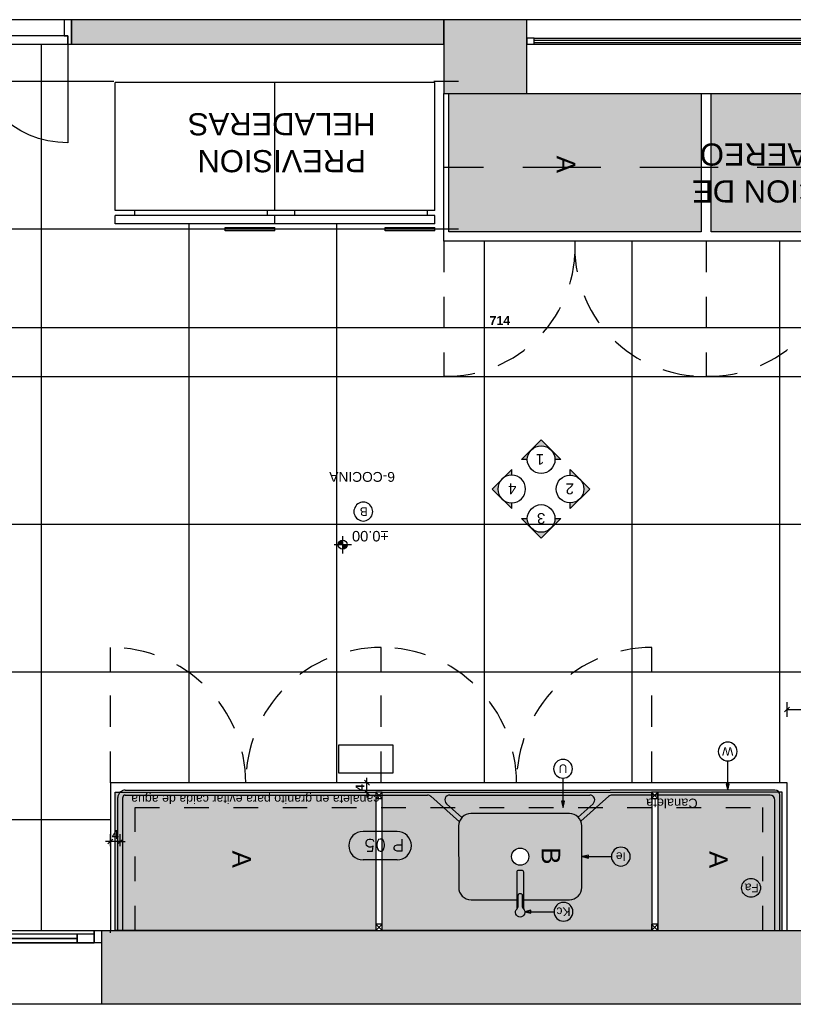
# Model space of a CAD drawing. Header units: millimetres. Extents: x -989 to -850, y -581 to -509.
# Tile 18 of 52: x -962.25 to -959.11, y -576.64 to -572.64. Entities that reach past the tile are written whole.
import ezdxf
from ezdxf.enums import TextEntityAlignment as Align

# ---------------------------------------------------------------- set-up
doc = ezdxf.new("R2010")
doc.units = ezdxf.units.MM
doc.header["$LTSCALE"] = 0.2
doc.set_wipeout_variables(frame=1)
for name, pattern in [('A-AP-PMS-100-07$0$A-PE-CD8_2015-UNIDAD TIPO$0$HIDDEN2', [0.1875, 0.125, -0.0625]), ('HIDDEN', [0.375, 0.25, -0.125]), ('HIDDEN2', [4.7625, 3.175, -1.5875])]:
    doc.linetypes.add(name, pattern=pattern)
for name, color, linetype in [('A Aluminio', 5, 'Continuous'), ('A HATCH MURO ALB', 252, 'Continuous'), ('A MURO', 1, 'Continuous'), ('A PAVIMENTO', 8, 'Continuous'), ('A TABIQUE', 2, 'Continuous'), ('A-ABER', 1, 'Continuous'), ('A-ABER-SERV', 9, 'Continuous'), ('A-ALBA-0', 253, 'Continuous'), ('A-ALBA-1', 1, 'Continuous'), ('A-ALBA-4', 6, 'Continuous'), ('A-ANNO-SIMB @ 20', 2, 'Continuous'), ('A-ANOT-COTA-PARC', 1, 'Continuous'), ('A-ANOT-NIVL', 2, 'Continuous'), ('A-ANOT-NIVL @ 20', 2, 'Continuous'), ('A-ANOT-TGRL', 1, 'Continuous'), ('A-ANOT-TTEC', 1, 'Continuous'), ('A-AP-PMS-100-07$0$A-ALBA-1', 1, 'Continuous'), ('A-EQPM-FIJO', 1, 'Continuous'), ('A-EQPM-MOVL', 8, 'Continuous'), ('A-EQPM-SANI', 1, 'Continuous'), ('A-MURO-HATC', 252, 'Continuous'), ('TXT COTA', 3, 'Continuous'), ('TXT PLANILLAS', 3, 'Continuous'), ('TXT TERMINACIONES', 3, 'Continuous')]:
    doc.layers.add(name, color=color, linetype=linetype)
doc.styles.add('BIS estudio', font='swissl.ttf')
doc.styles.add('BIS-ANOT', font='swiss.ttf')
doc.styles.add('BIS-COTA', font='swissb.ttf')
doc.styles.add('BIS-TXT', font='swiss.ttf')
doc.styles.add('E5-100', font='micross.ttf')
doc.styles.add('ROMANS', font='romans.shx')
doc.dimstyles.new('BIS-COTA-PARC', dxfattribs={"dimscale": 0, "dimtxt": 0.0018, "dimasz": 0.001, "dimexe": 0.0015, "dimexo": 0, "dimgap": 0.0005, "dimtad": 1, "dimdec": 0, "dimlfac": 100, "dimzin": 9, "dimdsep": 46, "dimtxsty": 'BIS-COTA', "dimblk": 'OBLIQUE', "dimcen": 2.5, "dimclrd": 256, "dimclre": 251, "dimclrt": 2, "dimadec": 1, "dimazin": 2, "dimtfac": 1, "dimtdec": 0, "dimtix": 1, "dimtmove": 2, "dimatfit": 3, "dimldrblk": 'DOT', "dimfxl": 0.0015, "dimfxlon": 1, "dimtolj": 1, "dimtzin": 0, "dimarcsym": 0})

# ---------------------------------------------------------------- blocks, each defined once
blk = doc.blocks.new('A18 p')
at = {"linetype": 'ByBlock'}
for p, q in [((0.03, 0.025), (1.27, 0.025)), ((0.03, 0), (1.27, 0))]:
    blk.add_line(p, q, dxfattribs=at)
at = {"color": 8, "linetype": 'ByBlock'}
for p, q in [((0.03, 0.0175), (1.27, 0.0175)), ((0.03, 0.0075), (1.27, 0.0075))]:
    blk.add_line(p, q, dxfattribs=at)
at = {"linetype": 'HIDDEN'}
for points in [[(0.03, 0), (0, 0), (0, 0.025), (0.03, 0.025)], [(1.3, 0), (1.27, 0), (1.27, 0.025), (1.3, 0.025)]]:
    blk.add_lwpolyline(points, close=True, dxfattribs=at)
blk = doc.blocks.new('E HELADERA')
at = {"linetype": 'Continuous'}
for p, q in [((1061.5272, 765.9498), (1061.5272, 765.9355)), ((1061.5272, 765.9498), (1061.73, 765.9498)), ((1061.73, 765.9355), (1061.5272, 765.9355)), ((1061.5272, 765.9215), (1062.1772, 765.9215)), ((1061.5272, 765.9215), (1061.5272, 765.8865)), ((1061.73, 765.9498), (1061.73, 765.9355)), ((1062.1772, 765.9215), (1062.1772, 765.8865)), ((1061.5272, 765.8865), (1062.1772, 765.8865)), ((1061.5572, 765.8865), (1061.5572, 765.8665)), ((1062.0972, 765.8865), (1062.0972, 765.8665)), ((1061.5272, 765.8665), (1062.1772, 765.8665)), ((1061.5272, 765.8665), (1061.5272, 765.3465)), ((1062.1772, 765.8665), (1062.1772, 765.3465)), ((1061.5272, 765.3465), (1062.1772, 765.3465))]:
    blk.add_line(p, q, dxfattribs=at)
blk = doc.blocks.new('AIP-PUERTA DOBLE COCINA PL')
for points in [[(0, 0), (0.03, 0), (0.03, 0.065), (0.015, 0.065), (0.015, 0.1), (0, 0.1), (0, 0)], [(1.3, 0), (1.27, 0), (1.27, 0.065), (1.285, 0.065), (1.285, 0.1), (1.3, 0.1), (1.3, 0)]]:
    blk.add_lwpolyline(points)
for points in [[(0.015, 0.065), (0.015, 0.1), (0.885, 0.1), (0.885, 0.065)], [(0.885, 0.065), (0.885, 0.1), (1.285, 0.1), (1.285, 0.065)]]:
    blk.add_lwpolyline(points, close=True)
at = {"layer": 'A-ABER-SERV', "color": 9, "linetype": 'HIDDEN2'}
for p, q in [((0.015, 0.1), (0.015, 0.97)), ((1.285, 0.1), (1.285, 0.5))]:
    blk.add_line(p, q, dxfattribs=at)
for centre, radius, start, end in [((0.015, 0.1), 0.87, 0, 90), ((1.285, 0.1), 0.4, 90, 180)]:
    blk.add_arc(centre, radius, start, end, dxfattribs=at)
blk = doc.blocks.new('*U102')
h = blk.add_hatch(color=8)
h.paths.add_polyline_path([(-0.00453, 0), (-0.0032, 0, -0.198912), (-0.00226, 0.00226)])
h.paths.add_polyline_path([(0.00226, 0.00226), (0, 0.00453), (-0.00226, 0.00226, -0.414214)])
h.paths.add_polyline_path([(0.00226, 0.00226, -0.198912), (0.0032, 0), (0.00453, 0)])
at = {"color": 3}
blk.add_lwpolyline([(-0.0032, 0), (-0.00453, 0), (0, 0.00453), (0.00453, 0), (0.0032, 0)], dxfattribs=at)
blk.add_circle((0, 0), 0.0032, dxfattribs=at)
at = {"style": 'E5-100'}
blk.add_attdef('1', text='', height=0.0025, dxfattribs=at).set_placement((0, 0), align=Align.MIDDLE_CENTER)
blk = doc.blocks.new('*U104')
h = blk.add_hatch(color=8)
h.paths.add_polyline_path([(0.00453, 0), (0.0032, 0, -0.198912), (0.00226, -0.00226)])
h.paths.add_polyline_path([(-0.00226, -0.00226), (0, -0.00453), (0.00226, -0.00226, -0.414214)])
h.paths.add_polyline_path([(-0.00226, -0.00226, -0.198912), (-0.0032, 0), (-0.00453, 0)])
at = {"color": 3}
blk.add_lwpolyline([(0.0032, 0), (0.00453, 0), (0, -0.00453), (-0.00453, 0), (-0.0032, 0)], dxfattribs=at)
blk.add_circle((0, 0), 0.0032, dxfattribs=at)
at = {"style": 'E5-100'}
blk.add_attdef('1', text='', height=0.0025, dxfattribs=at).set_placement((0, 0), align=Align.MIDDLE_CENTER)
blk = doc.blocks.new('*U103')
h = blk.add_hatch(color=8)
h.paths.add_polyline_path([(0, 0.00453), (0, 0.0032, -0.198912), (0.00226, 0.00226)])
h.paths.add_polyline_path([(0.00226, -0.00226), (0.00453, 0), (0.00226, 0.00226, -0.414214)])
h.paths.add_polyline_path([(0.00226, -0.00226, -0.198912), (0, -0.0032), (0, -0.00453)])
at = {"color": 3}
blk.add_lwpolyline([(0, 0.0032), (0, 0.00453), (0.00453, 0), (0, -0.00453), (0, -0.0032)], dxfattribs=at)
blk.add_circle((0, 0), 0.0032, dxfattribs=at)
at = {"style": 'E5-100'}
blk.add_attdef('1', text='', height=0.0025, dxfattribs=at).set_placement((0, 0), align=Align.MIDDLE_CENTER)
blk = doc.blocks.new('Nivel planimétrico')
h = blk.add_hatch(color=256)
h.paths.add_polyline_path([(0, 0.00093, 0.414214), (-0.00093, 0), (0, 0)])
h.paths.add_polyline_path([(0.00093, 0), (0, 0), (0, -0.00093, 0.414214)])
for p, q in [((0.00176, 0), (-0.00176, 0)), ((0, -0.00176), (0, 0.00176))]:
    blk.add_line(p, q)
blk.add_circle((0, 0), 0.000927)
at = {"style": 'BIS estudio'}
for tag, height, p in [('NIVEL', 0.0015, (0.00532, 0.00079)), ('NPT', 0.00156, (0.00532, -0.00191))]:
    blk.add_attdef(tag, text='', height=height, dxfattribs=at).set_placement(p, align=Align.CENTER)
blk = doc.blocks.new('A-ANNO-NOM-2')
blk.add_wipeout([(0, -0.00191), (0.0003, -0.00189), (0.00059, -0.00182), (0.00087, -0.0017), (0.00112, -0.00155), (0.00135, -0.00135), (0.00155, -0.00112), (0.0017, -0.00087), (0.00182, -0.00059), (0.00189, -0.0003), (0.00191, 0), (0.00189, 0.0003), (0.00182, 0.00059), (0.0017, 0.00087), (0.00155, 0.00112), (0.00135, 0.00135), (0.00112, 0.00155), (0.00087, 0.0017), (0.00059, 0.00182), (0.0003, 0.00189), (0, 0.00191), (-0.0003, 0.00189), (-0.00059, 0.00182), (-0.00087, 0.0017), (-0.00112, 0.00155), (-0.00135, 0.00135), (-0.00155, 0.00112), (-0.0017, 0.00087), (-0.00182, 0.00059), (-0.00189, 0.0003), (-0.00191, 0), (-0.00189, -0.0003), (-0.00182, -0.00059), (-0.0017, -0.00087), (-0.00155, -0.00112), (-0.00135, -0.00135), (-0.00112, -0.00155), (-0.00087, -0.0017), (-0.00059, -0.00182), (-0.0003, -0.00189)])
blk.add_lwpolyline([(0, -0.00191), (0.0003, -0.00189), (0.00059, -0.00182), (0.00087, -0.0017), (0.00112, -0.00155), (0.00135, -0.00135), (0.00155, -0.00112), (0.0017, -0.00087), (0.00182, -0.00059), (0.00189, -0.0003), (0.00191, 0), (0.00189, 0.0003), (0.00182, 0.00059), (0.0017, 0.00087), (0.00155, 0.00112), (0.00135, 0.00135), (0.00112, 0.00155), (0.00087, 0.0017), (0.00059, 0.00182), (0.0003, 0.00189), (0, 0.00191), (-0.0003, 0.00189), (-0.00059, 0.00182), (-0.00087, 0.0017), (-0.00112, 0.00155), (-0.00135, 0.00135), (-0.00155, 0.00112), (-0.0017, 0.00087), (-0.00182, 0.00059), (-0.00189, 0.0003), (-0.00191, 0), (-0.00189, -0.0003), (-0.00182, -0.00059), (-0.0017, -0.00087), (-0.00155, -0.00112), (-0.00135, -0.00135), (-0.00112, -0.00155), (-0.00087, -0.0017), (-0.00059, -0.00182), (-0.0003, -0.00189)], close=True)
at = {"color": 1, "linetype": 'Continuous', "style": 'E5-100'}
blk.add_attdef('LETRA', text='', height=0.00175, dxfattribs=at).set_placement((0, 0), align=Align.MIDDLE_CENTER)
blk = doc.blocks.new('*U62')
blk.add_lwpolyline([(-0.00785, 0), (-0.0066, 0.00031), (-0.0066, -0.00031)], close=True)
blk.add_wipeout([(0, -0.00191), (0.0003, -0.00189), (0.00059, -0.00182), (0.00087, -0.0017), (0.00112, -0.00155), (0.00135, -0.00135), (0.00155, -0.00112), (0.0017, -0.00087), (0.00182, -0.00059), (0.00189, -0.0003), (0.00191, 0), (0.00189, 0.0003), (0.00182, 0.00059), (0.0017, 0.00087), (0.00155, 0.00112), (0.00135, 0.00135), (0.00112, 0.00155), (0.00087, 0.0017), (0.00059, 0.00182), (0.0003, 0.00189), (0, 0.00191), (-0.0003, 0.00189), (-0.00059, 0.00182), (-0.00087, 0.0017), (-0.00112, 0.00155), (-0.00135, 0.00135), (-0.00155, 0.00112), (-0.0017, 0.00087), (-0.00182, 0.00059), (-0.00189, 0.0003), (-0.00191, 0), (-0.00189, -0.0003), (-0.00182, -0.00059), (-0.0017, -0.00087), (-0.00155, -0.00112), (-0.00135, -0.00135), (-0.00112, -0.00155), (-0.00087, -0.0017), (-0.00059, -0.00182), (-0.0003, -0.00189)])
at = {"linetype": 'Continuous'}
blk.add_line((-0.00785, 0), (-0.00191, 0), dxfattribs=at)
blk.add_circle((0, 0), 0.00191)
at = {"color": 1, "linetype": 'Continuous', "style": 'E5-100'}
blk.add_attdef('LETRA', text='', height=0.00175, dxfattribs=at).set_placement((0, 0), align=Align.MIDDLE_CENTER)
blk = doc.blocks.new('*U61')
blk.add_lwpolyline([(0, 0.00785), (0.00031, 0.0066), (-0.00031, 0.0066)], close=True)
blk.add_wipeout([(0, -0.00191), (0.0003, -0.00189), (0.00059, -0.00182), (0.00087, -0.0017), (0.00112, -0.00155), (0.00135, -0.00135), (0.00155, -0.00112), (0.0017, -0.00087), (0.00182, -0.00059), (0.00189, -0.0003), (0.00191, 0), (0.00189, 0.0003), (0.00182, 0.00059), (0.0017, 0.00087), (0.00155, 0.00112), (0.00135, 0.00135), (0.00112, 0.00155), (0.00087, 0.0017), (0.00059, 0.00182), (0.0003, 0.00189), (0, 0.00191), (-0.0003, 0.00189), (-0.00059, 0.00182), (-0.00087, 0.0017), (-0.00112, 0.00155), (-0.00135, 0.00135), (-0.00155, 0.00112), (-0.0017, 0.00087), (-0.00182, 0.00059), (-0.00189, 0.0003), (-0.00191, 0), (-0.00189, -0.0003), (-0.00182, -0.00059), (-0.0017, -0.00087), (-0.00155, -0.00112), (-0.00135, -0.00135), (-0.00112, -0.00155), (-0.00087, -0.0017), (-0.00059, -0.00182), (-0.0003, -0.00189)])
at = {"linetype": 'Continuous'}
blk.add_line((0, 0.00785), (0, 0.00191), dxfattribs=at)
blk.add_circle((0, 0), 0.00191)
at = {"color": 1, "linetype": 'Continuous', "style": 'E5-100'}
blk.add_attdef('LETRA', text='', height=0.00175, dxfattribs=at).set_placement((0, 0), align=Align.MIDDLE_CENTER)
blk = doc.blocks.new('_Oblique')
at = {"layer": 'TXT COTA', "color": 0, "lineweight": -2}
blk.add_line((-0.5, -0.5), (0.5, 0.5), dxfattribs=at)
blk = doc.blocks.new('*D588')
at = {"layer": 'A-ANOT-COTA-PARC', "color": 251, "lineweight": -2, "transparency": 16777216}
for p, q in [((-963.8682, -573.9247), (-963.8682, -573.8647)), ((-956.7326, -573.9247), (-956.7326, -573.8647))]:
    blk.add_line(p, q, dxfattribs=at)
at = {"layer": 'A-ANOT-COTA-PARC', "lineweight": -2, "transparency": 16777216}
blk.add_line((-963.8682, -573.8947), (-956.7326, -573.8947), dxfattribs=at)
at = {"layer": 'Defpoints', "color": 0, "transparency": 16777216}
for p in [(-956.7326, -573.8947), (-963.8682, -574.3297), (-956.7326, -574.3397)]:
    blk.add_point(p, dxfattribs=at)
at = {"layer": 'A-ANOT-COTA-PARC', "lineweight": -2, "transparency": 16777216, "xscale": 0.02, "yscale": 0.02, "zscale": 0.02, "rotation": 180}
blk.add_blockref('_Oblique', (-963.8682, -573.8947), dxfattribs=at)
at = {"layer": 'A-ANOT-COTA-PARC', "lineweight": -2, "transparency": 16777216, "xscale": 0.02, "yscale": 0.02, "zscale": 0.02}
blk.add_blockref('_Oblique', (-956.7326, -573.8947), dxfattribs=at)
at = {"layer": 'A-ANOT-COTA-PARC', "color": 2, "transparency": 16777216, "insert": (-960.3004, -573.8667), "char_height": 0.036, "attachment_point": 5, "style": 'BIS-COTA'}
blk.add_mtext('\\A1;714', dxfattribs=at)
blk = doc.blocks.new('_Dot')
at = {"color": 0, "linetype": 'ByBlock', "lineweight": -2}
blk.add_line((-0.5, 0), (-1, 0), dxfattribs=at)
at = {"color": 0, "linetype": 'ByBlock', "const_width": 0.5}
blk.add_lwpolyline([(-0.25, 0, 1), (0.25, 0, 1)], format="xyb", close=True, dxfattribs=at)
blk = doc.blocks.new('*U538')
at = {"color": 0, "linetype": 'ByBlock', "ltscale": 0.5}
for points in [[(-1.1097, 0), (-1.0797, 0), (-1.0797, 0.05), (-1.1097, 0.05)], [(-1.0797, 0.05), (0.8103, 0.05), (0.8103, 0), (-1.0797, 0)], [(0.8403, 0), (0.8103, 0), (0.8103, 0.05), (0.8403, 0.05)], [(-1.0797, 0), (-1.0097, 0), (-1.0097, 0.035), (-1.0797, 0.035)], [(-1.0097, 0), (0.7403, 0), (0.7403, 0.035), (-1.0097, 0.035)], [(0.7403, 0.0175), (-1.0097, 0.0175), (-1.0097, 0.0175), (0.7403, 0.0175)], [(0.7403, 0), (0.8103, 0), (0.8103, 0.035), (0.7403, 0.035)]]:
    blk.add_lwpolyline(points, close=True, dxfattribs=at)
blk = doc.blocks.new('*D599')
at = {"layer": 'A-ANOT-COTA-PARC', "color": 251, "lineweight": -2, "transparency": 16777216}
for p, q in [((-960.8405, -575.7447), (-960.8705, -575.7447)), ((-960.8405, -575.7847), (-960.8705, -575.7847))]:
    blk.add_line(p, q, dxfattribs=at)
at = {"layer": 'A-ANOT-COTA-PARC', "lineweight": -2, "transparency": 16777216}
for p, q in [((-960.8405, -575.7447), (-960.8405, -575.7247)), ((-960.8405, -575.7847), (-960.8405, -575.7447)), ((-960.8405, -575.7847), (-960.8405, -575.8047))]:
    blk.add_line(p, q, dxfattribs=at)
at = {"layer": 'Defpoints', "color": 0, "transparency": 16777216}
for p in [(-960.8405, -575.7447), (-960.8405, -575.7447), (-960.8405, -575.7847)]:
    blk.add_point(p, dxfattribs=at)
at = {"layer": 'A-ANOT-COTA-PARC', "lineweight": -2, "transparency": 16777216, "xscale": 0.02, "yscale": 0.02, "zscale": 0.02}
for p, rotation in [((-960.8405, -575.7447), 270), ((-960.8405, -575.7847), 90)]:
    blk.add_blockref('_Oblique', p, dxfattribs=dict(at, rotation=rotation))
at = {"layer": 'A-ANOT-COTA-PARC', "color": 2, "transparency": 16777216, "insert": (-960.8685, -575.7647), "char_height": 0.036, "attachment_point": 5, "rotation": 90, "style": 'BIS-COTA'}
blk.add_mtext('\\A1;4', dxfattribs=at)
blk = doc.blocks.new('*D600')
at = {"layer": 'A-ANOT-COTA-PARC', "color": 251, "lineweight": -2, "transparency": 16777216}
for p, q in [((-961.8826, -576.0021), (-961.8826, -575.9532)), ((-961.8426, -576.0021), (-961.8426, -575.9532))]:
    blk.add_line(p, q, dxfattribs=at)
at = {"layer": 'A-ANOT-COTA-PARC', "lineweight": -2, "transparency": 16777216}
for p, q in [((-961.8826, -575.9832), (-961.9026, -575.9832)), ((-961.8426, -575.9832), (-961.8826, -575.9832)), ((-961.8426, -575.9832), (-961.8226, -575.9832))]:
    blk.add_line(p, q, dxfattribs=at)
at = {"layer": 'Defpoints', "color": 0, "transparency": 16777216}
for p in [(-961.8826, -575.9832), (-961.8826, -576.0021), (-961.8426, -576.0021)]:
    blk.add_point(p, dxfattribs=at)
at = {"layer": 'A-ANOT-COTA-PARC', "lineweight": -2, "transparency": 16777216, "xscale": 0.02, "yscale": 0.02, "zscale": 0.02}
for p, rotation in [((-961.8826, -575.9832), 359.999999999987), ((-961.8426, -575.9832), 179.999999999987)]:
    blk.add_blockref('_Oblique', p, dxfattribs=dict(at, rotation=rotation))
at = {"layer": 'A-ANOT-COTA-PARC', "color": 2, "transparency": 16777216, "insert": (-961.8626, -575.9552), "char_height": 0.036, "attachment_point": 5, "style": 'BIS-COTA'}
blk.add_mtext('\\A1;4', dxfattribs=at)
blk = doc.blocks.new('*U63')
blk.add_lwpolyline([(0, -0.00785), (-0.00031, -0.0066), (0.00031, -0.0066)], close=True)
blk.add_wipeout([(0, -0.00191), (0.0003, -0.00189), (0.00059, -0.00182), (0.00087, -0.0017), (0.00112, -0.00155), (0.00135, -0.00135), (0.00155, -0.00112), (0.0017, -0.00087), (0.00182, -0.00059), (0.00189, -0.0003), (0.00191, 0), (0.00189, 0.0003), (0.00182, 0.00059), (0.0017, 0.00087), (0.00155, 0.00112), (0.00135, 0.00135), (0.00112, 0.00155), (0.00087, 0.0017), (0.00059, 0.00182), (0.0003, 0.00189), (0, 0.00191), (-0.0003, 0.00189), (-0.00059, 0.00182), (-0.00087, 0.0017), (-0.00112, 0.00155), (-0.00135, 0.00135), (-0.00155, 0.00112), (-0.0017, 0.00087), (-0.00182, 0.00059), (-0.00189, 0.0003), (-0.00191, 0), (-0.00189, -0.0003), (-0.00182, -0.00059), (-0.0017, -0.00087), (-0.00155, -0.00112), (-0.00135, -0.00135), (-0.00112, -0.00155), (-0.00087, -0.0017), (-0.00059, -0.00182), (-0.0003, -0.00189)])
at = {"linetype": 'Continuous'}
blk.add_line((0, -0.00785), (0, -0.00191), dxfattribs=at)
blk.add_circle((0, 0), 0.00191)
at = {"color": 1, "linetype": 'Continuous', "style": 'E5-100'}
blk.add_attdef('LETRA', text='', height=0.00175, dxfattribs=at).set_placement((0, 0), align=Align.MIDDLE_CENTER)
blk = doc.blocks.new('*U16')
for p, q in [((-0.273, 0.158), (0.153, 0.158)), ((-0.273, -0.198), (0.153, -0.198))]:
    blk.add_line(p, q)
for centre, start, end in [((-0.273, -0.02), 90, 270), ((0.153, -0.02), 270, 90)]:
    blk.add_arc(centre, 0.178, start, end)
at = {"style": 'ROMANS', "width": 1.1}
blk.add_text('P', height=0.15, dxfattribs=at).set_placement((-0.365, -0.102))
at = {"color": 0, "linetype": 'ByBlock', "style": 'ROMANS', "width": 1.05}
blk.add_attdef('NRO', text='', height=0.15, dxfattribs=at).set_placement((0, -0.027), align=Align.MIDDLE)
blk = doc.blocks.new('*D609')
at = {"layer": 'A-ANOT-COTA-PARC', "color": 251, "lineweight": -2, "transparency": 16777216}
for p, q in [((-959.1336, -575.4769), (-959.1336, -575.4169)), ((-957.8373, -575.4769), (-957.8373, -575.4169))]:
    blk.add_line(p, q, dxfattribs=at)
at = {"layer": 'A-ANOT-COTA-PARC', "lineweight": -2, "transparency": 16777216}
blk.add_line((-959.1336, -575.4469), (-957.8373, -575.4469), dxfattribs=at)
at = {"layer": 'Defpoints', "color": 0, "transparency": 16777216}
for p in [(-957.8373, -575.4469), (-959.1336, -575.7447), (-957.8373, -575.7447)]:
    blk.add_point(p, dxfattribs=at)
at = {"layer": 'A-ANOT-COTA-PARC', "lineweight": -2, "transparency": 16777216, "xscale": 0.02, "yscale": 0.02, "zscale": 0.02}
for p, rotation in [((-959.1336, -575.4469), 179.999999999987), ((-957.8373, -575.4469), 359.999999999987)]:
    blk.add_blockref('_Oblique', p, dxfattribs=dict(at, rotation=rotation))
at = {"layer": 'A-ANOT-COTA-PARC', "color": 2, "transparency": 16777216, "insert": (-958.4855, -575.4184), "char_height": 0.036, "attachment_point": 5, "style": 'BIS-COTA'}
blk.add_mtext('\\A1;130', dxfattribs=at)
blk = doc.blocks.new('1X1')
at = {"layer": 'A Aluminio', "color": 6}
blk.add_lwpolyline([(26.0736, 32.2788), (26.0482, 32.2788), (26.0482, 32.2534), (26.0736, 32.2534)], close=True, dxfattribs=at)
for points in [[(26.0736, 32.2788), (26.0482, 32.2534)], [(26.0736, 32.2534), (26.0482, 32.2788)]]:
    blk.add_lwpolyline(points, dxfattribs=at)

msp = doc.modelspace()

# ---------------------------------------------------------------- hatches: boundary and pattern name
at = {"layer": 'A HATCH MURO ALB'}
h = msp.add_hatch(color=256, dxfattribs=at)
h.dxf.hatch_style = 1
h.paths.add_polyline_path([(-960.1909, -572.7446), (-960.1909, -572.7197), (-960.1909, -572.6447), (-960.5281, -572.6447), (-960.5281, -572.9447), (-960.1909, -572.9447)])
h = msp.add_hatch(color=256, dxfattribs=at)
h.dxf.hatch_style = 1
h.paths.add_polyline_path([(-961.9182, -576.3446), (-961.9182, -576.6446), (-956.4326, -576.6446), (-956.4326, -576.3446)])
h.paths.add_polyline_path([(-963.8682, -576.6446), (-963.8682, -576.3446), (-964.6344, -576.3446), (-964.6344, -576.6446)])
at = {"layer": 'A PAVIMENTO'}
h = msp.add_hatch(dxfattribs=at)
h.set_pattern_fill('_USER', color=256, scale=0.6, angle=1080, double=1, pattern_type=0)
h.set_pattern_definition([(180, (-1544.76306, -305.2944), (-1e-13, -0.6), []), (270, (-1544.76306, -305.2944), (0.6, -1e-13), [])])
h.paths.add_polyline_path([(-957.6336, -575.7631), (-957.6336, -575.7447), (-957.3326, -575.7447), (-957.3326, -573.5447), (-960.4682, -573.5447), (-960.4682, -572.7447), (-960.5682, -572.7447), (-960.5682, -573.4746), (-961.8682, -573.4746), (-961.8681, -572.7448), (-962.0409, -572.7446), (-963.8682, -572.7446), (-963.8682, -576.3446), (-961.8826, -576.3446), (-961.8826, -575.7447), (-958.6326, -575.7447), (-958.6326, -576.3446), (-958.5196, -576.3446), (-958.5196, -575.7631)])
at = {"layer": 'A-MURO-HATC'}
h = msp.add_hatch(color=256, dxfattribs=at)
h.dxf.hatch_style = 1
h.paths.add_polyline_path([(-960.5281, -572.6447), (-962.0409, -572.6447), (-962.0409, -572.7447), (-960.5281, -572.7446)])

# ---------------------------------------------------------------- linework, layer by layer
at = {"layer": 'A Aluminio', "color": 6}
for points in [[(-960.5081, -572.9447), (-959.4822, -572.9447), (-959.4822, -573.5067), (-960.5081, -573.5067)], [(-959.4422, -572.9447), (-958.4162, -572.9447), (-958.4162, -573.5067), (-959.4422, -573.5067)]]:
    msp.add_lwpolyline(points, close=True, dxfattribs=at)
at = {"layer": 'A MURO'}
msp.add_lwpolyline([(-960.1909, -572.9447), (-960.1909, -572.6447), (-960.5281, -572.6447), (-960.5281, -572.9447), (-960.1909, -572.9447)], dxfattribs=at)
at = {"layer": 'A TABIQUE'}
msp.add_lwpolyline([(-960.5281, -572.6447), (-962.0409, -572.6447), (-962.0409, -572.7447), (-960.5281, -572.7446)], close=True, dxfattribs=at)
at = {"layer": 'A-ABER'}
msp.add_lwpolyline([(-962.0409, -572.6447), (-963.3409, -572.6447), (-963.3409, -572.7447), (-962.0409, -572.7447)], close=True, dxfattribs=at)
at = {"layer": 'A-ALBA-0', "linetype": 'HIDDEN2', "ltscale": 0.2}
for points in [[(-960.5282, -573.5429), (-960.5282, -574.0929, 0.43658), (-959.9952, -573.5429)], [(-959.4621, -573.5429), (-959.4621, -574.0929, -0.43658), (-959.9951, -573.5429)], [(-959.4622, -573.5429), (-959.4622, -574.0929, 0.43658), (-958.9292, -573.5429)]]:
    msp.add_lwpolyline(points, format="xyb", dxfattribs=at)
at = {"layer": 'A-ALBA-1', "linetype": 'HIDDEN2', "ltscale": 0.5}
msp.add_line((-957.0327, -573.2446), (-960.5281, -573.2447), dxfattribs=at)
at = {"layer": 'A-ALBA-1'}
msp.add_line((-961.9182, -576.6446), (-963.8682, -576.6446), dxfattribs=at)
at = {"layer": 'A-ALBA-4'}
for p, q in [((-958.8909, -572.6447), (-960.1909, -572.6447)), ((-960.1909, -572.9447), (-958.8909, -572.9447)), ((-961.9182, -576.3446), (-961.9182, -576.6446)), ((-961.8826, -576.3547), (-961.8826, -576.3447))]:
    msp.add_line(p, q, dxfattribs=at)
msp.add_lwpolyline([(-960.5281, -572.6447), (-962.0409, -572.6447), (-962.0409, -572.7447), (-960.5281, -572.7446)], close=True, dxfattribs=at)
msp.add_lwpolyline([(-961.9182, -576.3446), (-956.4326, -576.3446), (-956.4326, -576.6446), (-961.9182, -576.6446)], dxfattribs=at)
at = {"layer": 'A-EQPM-FIJO'}
msp.add_lwpolyline([(-957.8373, -576.3446), (-957.8373, -575.7447), (-957.3326, -575.7447), (-957.3326, -573.5447), (-960.5281, -573.5446), (-960.5281, -572.9447)], dxfattribs=at)
at = {"layer": 'TXT TERMINACIONES', "ltscale": 0.3, "extrusion": (-2.27775e-08, -7.35585e-14, 1), "elevation": 0}
msp.add_lwpolyline([(-960.735, -575.7054), (-960.9547, -575.7054), (-960.9547, -575.59), (-960.735, -575.59)], close=True, dxfattribs=at)

# ---------------------------------------------------------------- block references
at = {"layer": 'A-ABER', "xscale": -1, "rotation": 180}
for name, p in [('AIP-PUERTA DOBLE COCINA PL', (-963.3409, -572.6447)), ('A18 p', (-960.1909, -572.7197))]:
    msp.add_blockref(name, p, dxfattribs=at)
at = {"layer": 'A-ABER'}
msp.add_blockref('*U538', (-962.7585, -576.3946), dxfattribs=at)
at = {"layer": 'A-ANNO-SIMB @ 20', "linetype": 'Continuous'}
ref = msp.add_blockref('*U102', (-960.1326, -574.4317), dxfattribs=dict(at, xscale=17.578125, yscale=17.578125, zscale=17.578125))
ref.add_attrib('1', '1', dxfattribs={"layer": '0', "height": 0.0439, "rotation": 180, "style": 'E5-100'}).set_placement((-960.1369, -574.431), align=Align.MIDDLE_CENTER)
ref = msp.add_blockref('*U103', (-960.2522, -574.5513), dxfattribs=dict(at, xscale=-17.578125, yscale=17.578125, zscale=17.578125, rotation=359.999999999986))
ref.add_attrib('1', '4', dxfattribs={"layer": '0', "height": 0.0439, "rotation": 180, "style": 'E5-100'}).set_placement((-960.2498, -574.5508), align=Align.MIDDLE_CENTER)
ref = msp.add_blockref('*U103', (-960.015, -574.5513), dxfattribs=dict(at, xscale=17.578125, yscale=17.578125, zscale=17.578125))
ref.add_attrib('1', '2', dxfattribs={"layer": '0', "height": 0.0439, "rotation": 180, "style": 'E5-100'}).set_placement((-960.0162, -574.5506), align=Align.MIDDLE_CENTER)
ref = msp.add_blockref('*U104', (-960.1326, -574.671), dxfattribs=dict(at, xscale=17.578125, yscale=17.578125, zscale=17.578125))
ref.add_attrib('1', '3', dxfattribs={"layer": '0', "height": 0.0439, "rotation": 180, "style": 'E5-100'}).set_placement((-960.1325, -574.671), align=Align.MIDDLE_CENTER)
at = {"layer": 'A-ANOT-NIVL @ 20'}
ref = msp.add_blockref('Nivel planimétrico', (-960.9387, -574.7775), dxfattribs=dict(at, xscale=20, yscale=20, zscale=20))
ref.add_attrib('NIVEL', '%%P0.00', dxfattribs={"layer": '0', "height": 0.0425, "rotation": 180, "style": 'BIS estudio'}).set_placement((-960.827, -574.7216), align=Align.CENTER)
at = {"layer": 'A-EQPM-MOVL', "linetype": 'HIDDEN2', "extrusion": (0, 0, -1), "xscale": -1, "zscale": -1, "rotation": 180}
for p in [(-100.3132, 192.4469), (-100.9632, 192.4469)]:
    msp.add_blockref('E HELADERA', p, dxfattribs=at)

# ---------------------------------------------------------------- texts
at = {"layer": 'A-ANOT-TGRL', "ltscale": 0.3, "insert": (-960.0314, -573.2324), "char_height": 0.075, "width": 0.311704, "attachment_point": 5, "rotation": 270, "style": 'BIS-ANOT'}
msp.add_mtext('A', dxfattribs=at)
at = {"layer": 'A-ANOT-TGRL', "ltscale": 0.3, "insert": (-960.86, -574.5017), "char_height": 0.04, "attachment_point": 5, "rotation": 180, "style": 'BIS-ANOT'}
msp.add_mtext_dynamic_manual_height_columns('6-COCINA', width=0.311704, gutter_width=0.05, heights=[0], dxfattribs=at)
at = {"layer": 'A-ANOT-TTEC', "ltscale": 0.3, "char_height": 0.09, "width": 1.493889, "attachment_point": 5, "rotation": 180, "style": 'BIS-ANOT'}
for s, insert in [('PREVISION \\PHELADERAS', (-961.1867, -573.1437)), ('PROYECCION DE MUEBLE AEREO', (-958.9919, -573.2668))]:
    msp.add_mtext(s, dxfattribs=dict(at, insert=insert))

# ---------------------------------------------------------------- dimensions: what is measured, and where the dimension line sits
at = {"layer": 'A-ANOT-COTA-PARC'}
dim = msp.add_linear_dim(base=(-956.7326, -573.8947), p1=(-963.8682, -574.3297), p2=(-956.7326, -574.3397), dimstyle='BIS-COTA-PARC', override={"dimscale": 0, "dimtix": 1, "dimtofl": 1, "dimtmove": 2, "dimatfit": 3}, dxfattribs=at)
dim.commit()
dim.dimension.update_dxf_attribs({"geometry": '*D588', "text_midpoint": (-960.3004, -573.8667)})

# ---------------------------------------------------------------- next in the draw order: block references
at = {"layer": 'A-ANNO-SIMB @ 20', "linetype": 'Continuous'}
ref = msp.add_blockref('A-ANNO-NOM-2', (-960.8552, -574.6431), dxfattribs=dict(at, xscale=20, yscale=20, zscale=20))
ref.add_attrib('LETRA', 'B', dxfattribs={"layer": '0', "color": 1, "linetype": 'Continuous', "height": 0.035, "rotation": 180, "style": 'BIS-ANOT'}).set_placement((-960.8532, -574.6431), align=Align.MIDDLE_CENTER)

# ---------------------------------------------------------------- next in the draw order: wipeouts: each hides what was drawn before it
msp.add_wipeout([(-959.1336, -575.7447), (-961.8826, -575.7447), (-961.8826, -576.3447), (-959.1336, -576.3447)]).dxf.layer = 'A-EQPM-SANI'

# ---------------------------------------------------------------- next in the draw order: linework, layer by layer
at = {"layer": 'A Aluminio', "color": 6}
msp.add_lwpolyline([(-961.8636, -575.7827), (-960.8036, -575.7827), (-960.8036, -576.3446), (-961.8636, -576.3446)], close=True, dxfattribs=at)
at = {"layer": 'A-ALBA-0', "linetype": 'HIDDEN2', "ltscale": 0.2}
for points in [[(-961.8826, -575.7447), (-961.8826, -575.1947, -0.414214), (-961.3326, -575.7447)], [(-960.7826, -575.7447), (-960.7826, -575.1947, 0.414214), (-961.3326, -575.7447)], [(-960.7826, -575.7447), (-960.7826, -575.1947, -0.414214), (-960.2326, -575.7447)]]:
    msp.add_lwpolyline(points, format="xyb", dxfattribs=at)
at = {"layer": 'A-EQPM-MOVL', "linetype": 'Continuous'}
for p, q in [((-961.8226, -575.7747), (-960.5861, -575.7747)), ((-961.8226, -575.7947), (-960.5937, -575.7947)), ((-959.1826, -575.7747), (-959.8526, -575.7747)), ((-959.2026, -575.7947), (-959.845, -575.7947)), ((-959.1626, -576.3447), (-959.1626, -575.7947)), ((-961.8526, -576.3447), (-961.8526, -575.8047)), ((-961.8326, -576.3447), (-961.8326, -575.8047)), ((-960.4648, -575.9028), (-960.5804, -575.7997)), ((-960.4543, -575.8854), (-960.5169, -575.8296)), ((-959.9828, -575.884), (-959.9218, -575.8296)), ((-959.9715, -575.9008), (-959.8583, -575.7997)), ((-959.1826, -576.3447), (-959.1826, -575.8147))]:
    msp.add_line(p, q, dxfattribs=at)
at = {"layer": 'A-EQPM-MOVL', "linetype": 'A-AP-PMS-100-07$0$A-PE-CD8_2015-UNIDAD TIPO$0$HIDDEN2'}
for radius in [0.03, 0.01]:
    msp.add_arc((-961.8226, -575.8047), radius, 90, 180, dxfattribs=at)
at = {"layer": 'A-EQPM-MOVL', "linetype": 'Continuous'}
for centre, start, end in [((-960.5937, -575.8147), 48.2618, 90), ((-960.5036, -575.8147), 90, 228.2618), ((-959.9351, -575.8147), 311.7382, 90), ((-959.845, -575.8147), 90, 131.7382), ((-959.2026, -575.8147), 360, 90), ((-959.1826, -575.7947), 360, 90)]:
    msp.add_arc(centre, 0.02, start, end, dxfattribs=at)
at = {"layer": 'A-EQPM-SANI'}
msp.add_lwpolyline([(-959.1336, -575.7447), (-961.8826, -575.7447), (-961.8826, -576.3447), (-959.1336, -576.3447)], close=True, dxfattribs=at)
for points in [[(-960.2036, -576.2197), (-960.0176, -576.2197, 0.414214), (-959.9676, -576.1697), (-959.9678, -575.9197, 0.413975), (-960.0178, -575.8697), (-960.4178, -575.8696, 0.414452), (-960.4678, -575.9197), (-960.4676, -576.1696, 0.414214), (-960.4176, -576.2196), (-960.2316, -576.2196)], [(-960.2036, -576.2582), (-960.2036, -576.1078, 0.414214), (-960.2106, -576.1008), (-960.2246, -576.1008, 0.414214), (-960.2316, -576.1078), (-960.2316, -576.2582)]]:
    msp.add_lwpolyline(points, format="xyb", dxfattribs=at)
msp.add_lwpolyline([(-960.2096, -576.202), (-960.2096, -576.246, 0.209966), (-960.2048, -576.257, -2.566955), (-960.2305, -576.257, 0.209966), (-960.2256, -576.246), (-960.2256, -576.202, -1)], format="xyb", close=True, dxfattribs=at)
msp.add_circle((-960.2177, -576.0447), 0.035, dxfattribs=at)

# ---------------------------------------------------------------- next in the draw order: block references
at = {"layer": 'A Aluminio', "color": 6, "rotation": 180}
for p in [(-934.7301, -543.5293), (-933.6101, -543.5293), (-934.7301, -544.0658), (-933.6101, -544.0658)]:
    msp.add_blockref('1X1', p, dxfattribs=at)
at = {"layer": 'TXT PLANILLAS', "extrusion": (2.27775e-08, -7.35567e-14, 1)}
ref = msp.add_blockref('*U16', (-960.8066, -576.0066, 0), dxfattribs=dict(at, xscale=0.3250000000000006, yscale=0.3250000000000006, zscale=0.3250000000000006, rotation=179.999999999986))
ref.add_attrib('NRO', '05', dxfattribs={"layer": '0', "color": 0, "linetype": 'ByBlock', "extrusion": (-2.30174e-08, 3.71698e-14, 1), "height": 0.04875, "rotation": 180, "style": 'ROMANS', "width": 1.05}).set_placement((-960.8066, -575.9978, 0), align=Align.MIDDLE)

# ---------------------------------------------------------------- next in the draw order: texts
at = {"layer": 'A-ANOT-NIVL', "color": 2, "insert": (-959.6016, -575.8274), "char_height": 0.0375, "attachment_point": 5, "rotation": 180, "style": 'BIS estudio'}
msp.add_mtext('\\A1;Canaleta  ', dxfattribs=at)
at = {"layer": 'A-ANOT-TGRL', "ltscale": 0.3, "char_height": 0.075, "width": 0.311704, "attachment_point": 5, "rotation": 270, "style": 'BIS-ANOT'}
for s, insert in [('A', (-961.3492, -576.0552)), ('B', (-960.0927, -576.0417)), ('A', (-959.4124, -576.0569))]:
    msp.add_mtext(s, dxfattribs=dict(at, insert=insert))
at = {"layer": 'A-ANOT-TTEC', "insert": (-961.7986, -575.7827), "char_height": 0.036, "attachment_point": 9, "rotation": 180, "style": 'BIS-TXT'}
msp.add_mtext_dynamic_manual_height_columns('canaleta en granito para evitar caida de agua', width=1.114385, gutter_width=0.025, heights=[0], dxfattribs=at)

# ---------------------------------------------------------------- next in the draw order: dimensions: what is measured, and where the dimension line sits
at = {"layer": 'A-ANOT-COTA-PARC'}
for base, p1, p2, angle, picture, middle in [((-957.8373, -575.4469), (-959.1336, -575.7447), (-957.8373, -575.7447), 180, '*D609', (-958.4855, -575.4184)), ((-960.8405, -575.7447), (-960.8405, -575.7847), (-960.8405, -575.7447), 270, '*D599', (-960.8685, -575.7647)), ((-961.8826, -575.9832), (-961.8426, -576.0021), (-961.8826, -576.0021), 180, '*D600', (-961.8626, -575.9552))]:
    dim = msp.add_linear_dim(base=base, p1=p1, p2=p2, angle=angle, dimstyle='BIS-COTA-PARC', override={"dimscale": 0, "dimtix": 1, "dimtofl": 1, "dimtmove": 2, "dimatfit": 3}, dxfattribs=at)
    dim.commit()
    dim.dimension.update_dxf_attribs({"geometry": picture, "text_midpoint": middle})

# ---------------------------------------------------------------- next in the draw order: block references
at = {"layer": 'A-ANNO-SIMB @ 20', "linetype": 'Continuous'}
ref = msp.add_blockref('*U63', (-959.3746, -575.6177), dxfattribs=dict(at, xscale=-20, yscale=20, zscale=20, rotation=359.999999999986))
ref.add_attrib('LETRA', 'W', dxfattribs={"layer": '0', "color": 1, "linetype": 'Continuous', "height": 0.035, "rotation": 180, "style": 'E5-100'}).set_placement((-959.3746, -575.6177), align=Align.MIDDLE_CENTER)
ref = msp.add_blockref('*U61', (-960.0438, -575.6877), dxfattribs=dict(at, xscale=-20, yscale=20, zscale=20, rotation=180))
ref.add_attrib('LETRA', 'U', dxfattribs={"layer": '0', "color": 1, "linetype": 'Continuous', "height": 0.035, "rotation": 180, "style": 'E5-100'}).set_placement((-960.0438, -575.6877), align=Align.MIDDLE_CENTER)
ref = msp.add_blockref('*U62', (-959.8088, -576.0447), dxfattribs=dict(at, xscale=-20, yscale=20, zscale=20, rotation=180))
ref.add_attrib('LETRA', 'Ie', dxfattribs={"layer": '0', "color": 1, "linetype": 'Continuous', "height": 0.035, "rotation": 180, "style": 'E5-100'}).set_placement((-959.8088, -576.0447), align=Align.MIDDLE_CENTER)
ref = msp.add_blockref('A-ANNO-NOM-2', (-959.2799, -576.1716), dxfattribs=dict(at, xscale=-20, yscale=20, zscale=20, rotation=180))
ref.add_attrib('LETRA', 'Fa', dxfattribs={"layer": '0', "color": 1, "linetype": 'Continuous', "height": 0.035, "rotation": 180, "style": 'BIS-ANOT'}).set_placement((-959.2769, -576.1716), align=Align.MIDDLE_CENTER)
ref = msp.add_blockref('*U62', (-960.0419, -576.2687), dxfattribs=dict(at, xscale=-20, yscale=20, zscale=20, rotation=180))
ref.add_attrib('LETRA', 'Kc', dxfattribs={"layer": '0', "color": 1, "linetype": 'Continuous', "height": 0.035, "rotation": 180, "style": 'E5-100'}).set_placement((-960.0419, -576.2687), align=Align.MIDDLE_CENTER)

# ---------------------------------------------------------------- next in the draw order: hatches: boundary and pattern name
at = {"layer": 'A PAVIMENTO', "transparency": 33554508}
h = msp.add_hatch(color=253, dxfattribs=at)
h.dxf.hatch_style = 1
h.paths.add_polyline_path([(-960.5081, -572.9447), (-959.4822, -572.9447), (-959.4822, -573.5067), (-960.5081, -573.5067)])
h.paths.add_polyline_path([(-959.4422, -572.9447), (-958.4162, -572.9447), (-958.4162, -573.5067), (-959.4422, -573.5067)])
h.paths.add_polyline_path([(-958.3762, -572.9447), (-957.3502, -572.9447), (-957.3502, -573.5067), (-958.3762, -573.5067)])
h.paths.add_polyline_path([(-957.3102, -572.9647), (-956.7326, -572.9647), (-956.7326, -573.9677), (-957.3102, -573.9677)])
h.paths.add_polyline_path([(-957.3102, -575.2338), (-956.7326, -575.2338), (-956.7326, -576.3248), (-957.3102, -576.3248)])
h.paths.add_polyline_path([(-959.1536, -575.7827), (-959.6582, -575.7827), (-959.6582, -576.3446), (-959.1536, -576.3446)])
h.paths.add_polyline_path([(-961.8636, -575.7827), (-960.8036, -575.7827), (-960.8036, -576.3446), (-961.8636, -576.3446)])
at = {"layer": 'A PAVIMENTO', "transparency": 33554534}
h = msp.add_hatch(color=253, dxfattribs=at)
h.dxf.hatch_style = 1
edge = h.paths.add_edge_path(flags=16)
edge.add_arc((-960.2177, -576.0447), 0.035, 0, 360)
h.paths.add_polyline_path([(-960.7782, -575.7827), (-959.6836, -575.7827), (-959.6836, -576.3447), (-960.7782, -576.3447)])
h.paths.add_polyline_path([(-957.8119, -575.7827), (-957.3356, -575.7827), (-957.3356, -576.3446), (-957.8119, -576.3446)])
h.paths.add_polyline_path([(-957.3102, -573.9931), (-956.7326, -573.9931), (-956.7326, -575.2084), (-957.3102, -575.2084)])

# ---------------------------------------------------------------- next in the draw order: linework, layer by layer
at = {"layer": 'A Aluminio', "color": 6}
for points in [[(-960.7782, -575.7827), (-959.6836, -575.7827), (-959.6836, -576.3447), (-960.7782, -576.3447)], [(-959.1536, -575.7827), (-959.6582, -575.7827), (-959.6582, -576.3446), (-959.1536, -576.3446)]]:
    msp.add_lwpolyline(points, close=True, dxfattribs=at)
at = {"layer": 'A-ALBA-0', "linetype": 'HIDDEN2', "ltscale": 0.2}
msp.add_lwpolyline([(-959.6826, -575.7447), (-959.6826, -575.1947, 0.414214), (-960.2326, -575.7447)], format="xyb", dxfattribs=at)
at = {"layer": 'A-AP-PMS-100-07$0$A-ALBA-1', "linetype": 'A-AP-PMS-100-07$0$A-PE-CD8_2015-UNIDAD TIPO$0$HIDDEN2', "ltscale": 0.25}
msp.add_lwpolyline([(-961.7826, -576.3446), (-961.7826, -575.8447), (-959.2336, -575.8447), (-959.2336, -576.3446)], dxfattribs=at)
at = {"layer": 'A-EQPM-MOVL', "linetype": 'Continuous'}
for p, q in [((-960.5861, -575.7747), (-959.8526, -575.7747)), ((-960.5036, -575.7947), (-959.9351, -575.7947))]:
    msp.add_line(p, q, dxfattribs=at)

doc.saveas('drawing.dxf')
